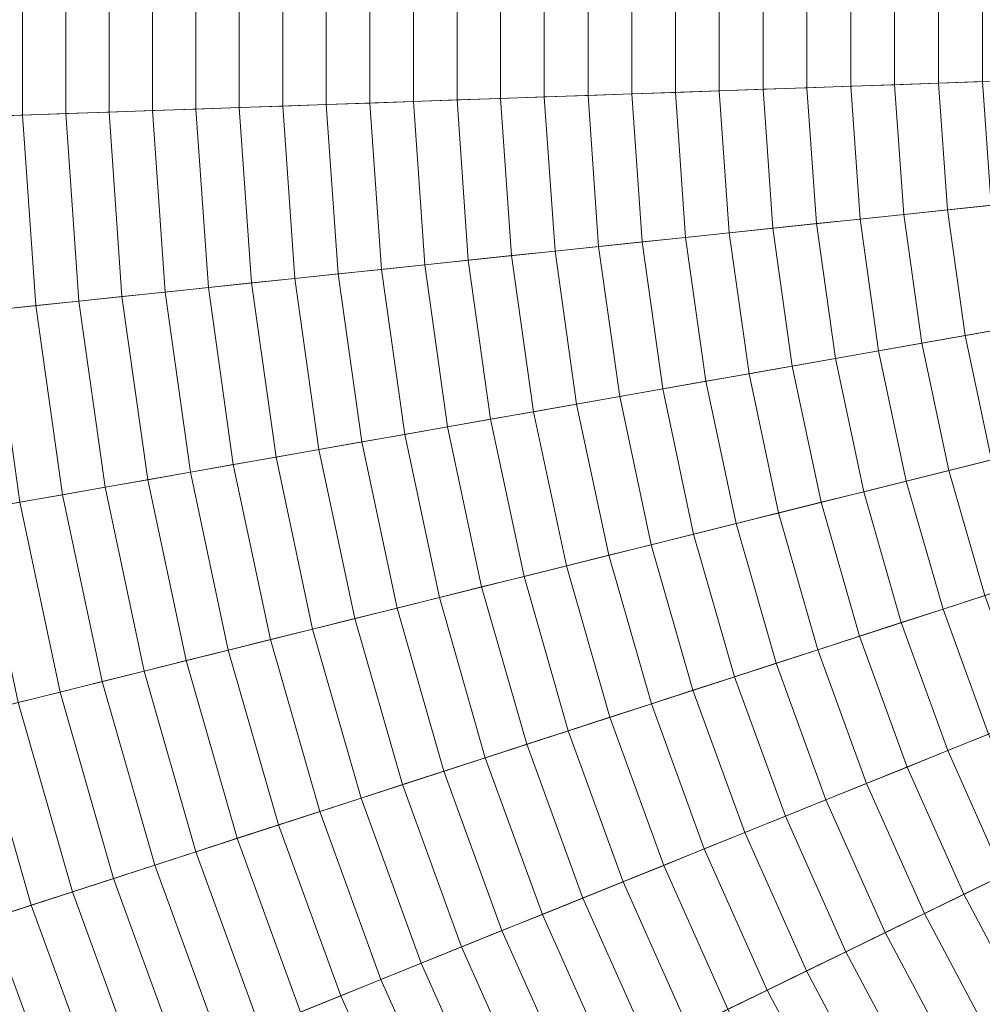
# Model space of a CAD drawing. Header units: centimetres. Extents: x -3.03 to 4.16, y -5.77 to 1.42.
# Tile 79 of 256: x -1.23 to -0.6, y -2.82 to -2.18. Entities that reach past the tile are written whole.
import ezdxf

# ---------------------------------------------------------------- set-up
doc = ezdxf.new("R2010")
doc.units = ezdxf.units.CM
doc.header["$LTSCALE"] = 2.54
doc.layers.add('Lucido design-1', color=7, linetype='Continuous')

# ---------------------------------------------------------------- blocks, each defined once
blk = doc.blocks.new('Gruppo-1')
at = {"color": 142, "linetype": 'Continuous', "lineweight": 9}
for points in [[(-3.03139, -2.05058, 37.14766), (-3.03139, -2.30176, 37.14766), (0.56288, -2.17625, 37.14766), (0.56288, -2.17609, 37.14766)], [(-1.22687, -2.1136, 38.02879), (-1.22687, -2.23875, 38.02879), (-1.25521, -2.23973, 38.02196), (-1.25521, -2.11261, 38.02196)], [(-1.1985, -2.11459, 38.03553), (-1.1985, -2.23775, 38.03553), (-1.22687, -2.23875, 38.02879), (-1.22687, -2.1136, 38.02879)], [(-1.1701, -2.11558, 38.04217), (-1.1701, -2.23676, 38.04217), (-1.1985, -2.23775, 38.03553), (-1.1985, -2.11459, 38.03553)], [(-1.14169, -2.11657, 38.04871), (-1.14169, -2.23577, 38.04871), (-1.1701, -2.23676, 38.04217), (-1.1701, -2.11558, 38.04217)], [(-1.11325, -2.11756, 38.05515), (-1.11325, -2.23478, 38.05515), (-1.14169, -2.23577, 38.04871), (-1.14169, -2.11657, 38.04871)], [(-1.08479, -2.11856, 38.0615), (-1.08479, -2.23378, 38.0615), (-1.11325, -2.23478, 38.05515), (-1.11325, -2.11756, 38.05515)], [(-1.0563, -2.11955, 38.06774), (-1.0563, -2.23279, 38.06774), (-1.08479, -2.23378, 38.0615), (-1.08479, -2.11856, 38.0615)], [(-1.0278, -2.12055, 38.07388), (-1.0278, -2.23179, 38.07388), (-1.0563, -2.23279, 38.06774), (-1.0563, -2.11955, 38.06774)], [(-0.99927, -2.12154, 38.07993), (-0.99927, -2.2308, 38.07993), (-1.0278, -2.23179, 38.07388), (-1.0278, -2.12055, 38.07388)], [(-0.97073, -2.12254, 38.08588), (-0.97073, -2.2298, 38.08588), (-0.99927, -2.2308, 38.07993), (-0.99927, -2.12154, 38.07993)], [(-0.94216, -2.12354, 38.09173), (-0.94216, -2.2288, 38.09173), (-0.97073, -2.2298, 38.08588), (-0.97073, -2.12254, 38.08588)], [(-0.91358, -2.12454, 38.09747), (-0.91358, -2.2278, 38.09747), (-0.94216, -2.2288, 38.09173), (-0.94216, -2.12354, 38.09173)], [(-0.88497, -2.12553, 38.10312), (-0.88497, -2.22681, 38.10312), (-0.91358, -2.2278, 38.09747), (-0.91358, -2.12454, 38.09747)], [(-0.85634, -2.12653, 38.10867), (-0.85634, -2.22581, 38.10867), (-0.88497, -2.22681, 38.10312), (-0.88497, -2.12553, 38.10312)], [(-0.8277, -2.12753, 38.11412), (-0.8277, -2.22481, 38.11412), (-0.85634, -2.22581, 38.10867), (-0.85634, -2.12653, 38.10867)], [(-0.79903, -2.12854, 38.11948), (-0.79903, -2.2238, 38.11948), (-0.8277, -2.22481, 38.11412), (-0.8277, -2.12753, 38.11412)], [(-0.77035, -2.12954, 38.12473), (-0.77035, -2.2228, 38.12473), (-0.79903, -2.2238, 38.11948), (-0.79903, -2.12854, 38.11948)], [(-0.74165, -2.13054, 38.12988), (-0.74165, -2.2218, 38.12988), (-0.77035, -2.2228, 38.12473), (-0.77035, -2.12954, 38.12473)], [(-0.71294, -2.13154, 38.13493), (-0.71294, -2.2208, 38.13493), (-0.74165, -2.2218, 38.12988), (-0.74165, -2.13054, 38.12988)], [(-0.6842, -2.13255, 38.13989), (-0.6842, -2.21979, 38.13989), (-0.71294, -2.2208, 38.13493), (-0.71294, -2.13154, 38.13493)], [(-0.65545, -2.13355, 38.14474), (-0.65545, -2.21879, 38.14474), (-0.6842, -2.21979, 38.13989), (-0.6842, -2.13255, 38.13989)], [(-0.62668, -2.13455, 38.14949), (-0.62668, -2.21779, 38.14949), (-0.65545, -2.21879, 38.14474), (-0.65545, -2.13355, 38.14474)], [(-0.59789, -2.13556, 38.15415), (-0.59789, -2.21678, 38.15415), (-0.62668, -2.21779, 38.14949), (-0.62668, -2.13455, 38.14949)], [(-3.03139, -2.30176, 37.14766), (-3.01387, -2.55233, 37.14766), (0.56289, -2.1764, 37.14766), (0.56288, -2.17625, 37.14766)], [(-3.01387, -2.55233, 37.14766), (-2.97891, -2.80107, 37.14766), (0.56291, -2.17655, 37.14766), (0.56289, -2.1764, 37.14766)], [(-2.97891, -2.80107, 37.14766), (-2.92669, -3.04676, 37.14766), (0.56294, -2.17669, 37.14766), (0.56291, -2.17655, 37.14766)], [(-2.92669, -3.04676, 37.14766), (-2.85746, -3.28821, 37.14766), (0.56298, -2.17684, 37.14766), (0.56294, -2.17669, 37.14766)], [(-2.85746, -3.28821, 37.14766), (-2.77155, -3.52424, 37.14766), (0.56304, -2.17698, 37.14766), (0.56298, -2.17684, 37.14766)], [(-2.77155, -3.52424, 37.14766), (-2.66938, -3.7537, 37.14766), (0.5631, -2.17712, 37.14766), (0.56304, -2.17698, 37.14766)], [(-2.66938, -3.7537, 37.14766), (-2.55146, -3.97548, 37.14766), (0.56317, -2.17725, 37.14766), (0.5631, -2.17712, 37.14766)], [(-2.55146, -3.97548, 37.14766), (-2.41836, -4.1885, 37.14766), (0.56325, -2.17738, 37.14766), (0.56317, -2.17725, 37.14766)], [(-2.41836, -4.1885, 37.14766), (-2.27072, -4.39171, 37.14766), (0.56334, -2.1775, 37.14766), (0.56325, -2.17738, 37.14766)], [(-2.27072, -4.39171, 37.14766), (-2.10926, -4.58412, 37.14766), (0.56343, -2.17762, 37.14766), (0.56334, -2.1775, 37.14766)], [(-2.10926, -4.58412, 37.14766), (-1.93478, -4.76481, 37.14766), (0.56354, -2.17773, 37.14766), (0.56343, -2.17762, 37.14766)], [(-1.93478, -4.76481, 37.14766), (-1.74811, -4.93288, 37.14766), (0.56365, -2.17783, 37.14766), (0.56354, -2.17773, 37.14766)], [(-1.74811, -4.93288, 37.14766), (-1.55018, -5.08752, 37.14766), (0.56377, -2.17792, 37.14766), (0.56365, -2.17783, 37.14766)], [(-1.55018, -5.08752, 37.14766), (-1.34194, -5.22798, 37.14766), (0.56389, -2.178, 37.14766), (0.56377, -2.17792, 37.14766)], [(-1.34194, -5.22798, 37.14766), (-1.12441, -5.35357, 37.14766), (0.56403, -2.17808, 37.14766), (0.56389, -2.178, 37.14766)], [(-1.12441, -5.35357, 37.14766), (-0.89865, -5.46368, 37.14766), (0.56416, -2.17815, 37.14766), (0.56403, -2.17808, 37.14766)], [(-0.89865, -5.46368, 37.14766), (-0.66576, -5.55777, 37.14766), (0.5643, -2.1782, 37.14766), (0.56416, -2.17815, 37.14766)], [(-0.66576, -5.55777, 37.14766), (-0.42688, -5.63539, 37.14766), (0.56444, -2.17825, 37.14766), (0.5643, -2.1782, 37.14766)], [(-0.6842, -2.21979, 38.13989), (-0.67811, -2.30683, 38.13989), (-0.70671, -2.30984, 38.13493), (-0.71294, -2.2208, 38.13493)], [(-0.65545, -2.21879, 38.14474), (-0.6495, -2.30382, 38.14474), (-0.67811, -2.30683, 38.13989), (-0.6842, -2.21979, 38.13989)], [(-0.62668, -2.21779, 38.14949), (-0.62087, -2.30081, 38.14949), (-0.6495, -2.30382, 38.14474), (-0.65545, -2.21879, 38.14474)], [(-0.59789, -2.21678, 38.15415), (-0.59223, -2.2978, 38.15415), (-0.62087, -2.30081, 38.14949), (-0.62668, -2.21779, 38.14949)], [(-0.85634, -2.22581, 38.10867), (-0.84942, -2.32484, 38.10867), (-0.8779, -2.32783, 38.10312), (-0.88497, -2.22681, 38.10312)], [(-0.8277, -2.22481, 38.11412), (-0.82091, -2.32184, 38.11412), (-0.84942, -2.32484, 38.10867), (-0.85634, -2.22581, 38.10867)], [(-0.79903, -2.2238, 38.11948), (-0.79239, -2.31884, 38.11948), (-0.82091, -2.32184, 38.11412), (-0.8277, -2.22481, 38.11412)], [(-0.77035, -2.2228, 38.12473), (-0.76385, -2.31584, 38.12473), (-0.79239, -2.31884, 38.11948), (-0.79903, -2.2238, 38.11948)], [(-0.74165, -2.2218, 38.12988), (-0.73529, -2.31284, 38.12988), (-0.76385, -2.31584, 38.12473), (-0.77035, -2.2228, 38.12473)], [(-0.71294, -2.2208, 38.13493), (-0.70671, -2.30984, 38.13493), (-0.73529, -2.31284, 38.12988), (-0.74165, -2.2218, 38.12988)], [(-1.0563, -2.23279, 38.06774), (-1.04841, -2.34575, 38.06774), (-1.07675, -2.34873, 38.0615), (-1.08479, -2.23378, 38.0615)], [(-1.0278, -2.23179, 38.07388), (-1.02004, -2.34277, 38.07388), (-1.04841, -2.34575, 38.06774), (-1.0563, -2.23279, 38.06774)], [(-0.99927, -2.2308, 38.07993), (-0.99165, -2.33979, 38.07993), (-1.02004, -2.34277, 38.07388), (-1.0278, -2.23179, 38.07388)], [(-0.97073, -2.2298, 38.08588), (-0.96325, -2.3368, 38.08588), (-0.99165, -2.33979, 38.07993), (-0.99927, -2.2308, 38.07993)], [(-0.94216, -2.2288, 38.09173), (-0.93482, -2.33381, 38.09173), (-0.96325, -2.3368, 38.08588), (-0.97073, -2.2298, 38.08588)], [(-0.91358, -2.2278, 38.09747), (-0.90637, -2.33082, 38.09747), (-0.93482, -2.33381, 38.09173), (-0.94216, -2.2288, 38.09173)], [(-0.88497, -2.22681, 38.10312), (-0.8779, -2.32783, 38.10312), (-0.90637, -2.33082, 38.09747), (-0.91358, -2.2278, 38.09747)], [(-1.22687, -2.23875, 38.02879), (-1.21814, -2.36359, 38.02879), (-1.24635, -2.36655, 38.02196), (-1.25521, -2.23973, 38.02196)], [(-1.1985, -2.23775, 38.03553), (-1.1899, -2.36062, 38.03553), (-1.21814, -2.36359, 38.02879), (-1.22687, -2.23875, 38.02879)], [(-1.1701, -2.23676, 38.04217), (-1.16165, -2.35765, 38.04217), (-1.1899, -2.36062, 38.03553), (-1.1985, -2.23775, 38.03553)], [(-1.14169, -2.23577, 38.04871), (-1.13337, -2.35468, 38.04871), (-1.16165, -2.35765, 38.04217), (-1.1701, -2.23676, 38.04217)], [(-1.11325, -2.23478, 38.05515), (-1.10507, -2.35171, 38.05515), (-1.13337, -2.35468, 38.04871), (-1.14169, -2.23577, 38.04871)], [(-1.08479, -2.23378, 38.0615), (-1.07675, -2.34873, 38.0615), (-1.10507, -2.35171, 38.05515), (-1.11325, -2.23478, 38.05515)], [(-0.62087, -2.30081, 38.14949), (-0.60929, -2.38324, 38.14949), (-0.63764, -2.38824, 38.14474), (-0.6495, -2.30382, 38.14474)], [(-0.59223, -2.2978, 38.15415), (-0.58093, -2.37823, 38.15415), (-0.60929, -2.38324, 38.14949), (-0.62087, -2.30081, 38.14949)], [(-0.70671, -2.30984, 38.13493), (-0.69429, -2.39822, 38.13493), (-0.72259, -2.40321, 38.12988), (-0.73529, -2.31284, 38.12988)], [(-0.67811, -2.30683, 38.13989), (-0.66597, -2.39323, 38.13989), (-0.69429, -2.39822, 38.13493), (-0.70671, -2.30984, 38.13493)], [(-0.6495, -2.30382, 38.14474), (-0.63764, -2.38824, 38.14474), (-0.66597, -2.39323, 38.13989), (-0.67811, -2.30683, 38.13989)], [(-0.76385, -2.31584, 38.12473), (-0.75087, -2.4082, 38.12473), (-0.77913, -2.41318, 38.11948), (-0.79239, -2.31884, 38.11948)], [(-0.73529, -2.31284, 38.12988), (-0.72259, -2.40321, 38.12988), (-0.75087, -2.4082, 38.12473), (-0.76385, -2.31584, 38.12473)], [(-0.82091, -2.32184, 38.11412), (-0.80738, -2.41816, 38.11412), (-0.8356, -2.42314, 38.10867), (-0.84942, -2.32484, 38.10867)], [(-0.79239, -2.31884, 38.11948), (-0.77913, -2.41318, 38.11948), (-0.80738, -2.41816, 38.11412), (-0.82091, -2.32184, 38.11412)], [(-0.8779, -2.32783, 38.10312), (-0.86381, -2.42812, 38.10312), (-0.892, -2.43309, 38.09747), (-0.90637, -2.33082, 38.09747)], [(-0.84942, -2.32484, 38.10867), (-0.8356, -2.42314, 38.10867), (-0.86381, -2.42812, 38.10312), (-0.8779, -2.32783, 38.10312)], [(-0.93482, -2.33381, 38.09173), (-0.92017, -2.43805, 38.09173), (-0.94832, -2.44302, 38.08588), (-0.96325, -2.3368, 38.08588)], [(-0.90637, -2.33082, 38.09747), (-0.892, -2.43309, 38.09747), (-0.92017, -2.43805, 38.09173), (-0.93482, -2.33381, 38.09173)], [(-0.99165, -2.33979, 38.07993), (-0.97645, -2.44798, 38.07993), (-1.00456, -2.45293, 38.07388), (-1.02004, -2.34277, 38.07388)], [(-0.96325, -2.3368, 38.08588), (-0.94832, -2.44302, 38.08588), (-0.97645, -2.44798, 38.07993), (-0.99165, -2.33979, 38.07993)], [(-1.07675, -2.34873, 38.0615), (-1.06071, -2.46283, 38.0615), (-1.08876, -2.46778, 38.05515), (-1.10507, -2.35171, 38.05515)], [(-1.04841, -2.34575, 38.06774), (-1.03265, -2.45789, 38.06774), (-1.06071, -2.46283, 38.0615), (-1.07675, -2.34873, 38.0615)], [(-1.02004, -2.34277, 38.07388), (-1.00456, -2.45293, 38.07388), (-1.03265, -2.45789, 38.06774), (-1.04841, -2.34575, 38.06774)], [(-1.13337, -2.35468, 38.04871), (-1.11678, -2.47272, 38.04871), (-1.14478, -2.47766, 38.04217), (-1.16165, -2.35765, 38.04217)], [(-1.10507, -2.35171, 38.05515), (-1.08876, -2.46778, 38.05515), (-1.11678, -2.47272, 38.04871), (-1.13337, -2.35468, 38.04871)], [(-1.1899, -2.36062, 38.03553), (-1.17276, -2.48259, 38.03553), (-1.20072, -2.48752, 38.02879), (-1.21814, -2.36359, 38.02879)], [(-1.16165, -2.35765, 38.04217), (-1.14478, -2.47766, 38.04217), (-1.17276, -2.48259, 38.03553), (-1.1899, -2.36062, 38.03553)], [(-1.24635, -2.36655, 38.02196), (-1.22865, -2.49245, 38.02196), (-1.25656, -2.49737, 38.01503), (-1.27453, -2.36952, 38.01503)], [(-1.21814, -2.36359, 38.02879), (-1.20072, -2.48752, 38.02879), (-1.22865, -2.49245, 38.02196), (-1.24635, -2.36655, 38.02196)], [(-0.58093, -2.37823, 38.15415), (-0.56404, -2.45768, 38.15415), (-0.59199, -2.46465, 38.14949), (-0.60929, -2.38324, 38.14949)], [(-0.60929, -2.38324, 38.14949), (-0.59199, -2.46465, 38.14949), (-0.61992, -2.47161, 38.14474), (-0.63764, -2.38824, 38.14474)], [(-0.66597, -2.39323, 38.13989), (-0.64783, -2.47857, 38.13989), (-0.67573, -2.48553, 38.13493), (-0.69429, -2.39822, 38.13493)], [(-0.63764, -2.38824, 38.14474), (-0.61992, -2.47161, 38.14474), (-0.64783, -2.47857, 38.13989), (-0.66597, -2.39323, 38.13989)], [(-0.69429, -2.39822, 38.13493), (-0.67573, -2.48553, 38.13493), (-0.70361, -2.49248, 38.12988), (-0.72259, -2.40321, 38.12988)], [(-0.72259, -2.40321, 38.12988), (-0.70361, -2.49248, 38.12988), (-0.73148, -2.49943, 38.12473), (-0.75087, -2.4082, 38.12473)], [(-0.77913, -2.41318, 38.11948), (-0.75932, -2.50637, 38.11948), (-0.78715, -2.51331, 38.11412), (-0.80738, -2.41816, 38.11412)], [(-0.75087, -2.4082, 38.12473), (-0.73148, -2.49943, 38.12473), (-0.75932, -2.50637, 38.11948), (-0.77913, -2.41318, 38.11948)], [(-0.80738, -2.41816, 38.11412), (-0.78715, -2.51331, 38.11412), (-0.81496, -2.52024, 38.10867), (-0.8356, -2.42314, 38.10867)], [(-0.8356, -2.42314, 38.10867), (-0.81496, -2.52024, 38.10867), (-0.84276, -2.52717, 38.10312), (-0.86381, -2.42812, 38.10312)], [(-0.86381, -2.42812, 38.10312), (-0.84276, -2.52717, 38.10312), (-0.87053, -2.5341, 38.09747), (-0.892, -2.43309, 38.09747)], [(-0.92017, -2.43805, 38.09173), (-0.89828, -2.54102, 38.09173), (-0.92602, -2.54793, 38.08588), (-0.94832, -2.44302, 38.08588)], [(-0.892, -2.43309, 38.09747), (-0.87053, -2.5341, 38.09747), (-0.89828, -2.54102, 38.09173), (-0.92017, -2.43805, 38.09173)], [(-0.94832, -2.44302, 38.08588), (-0.92602, -2.54793, 38.08588), (-0.95373, -2.55484, 38.07993), (-0.97645, -2.44798, 38.07993)], [(-0.97645, -2.44798, 38.07993), (-0.95373, -2.55484, 38.07993), (-0.98143, -2.56175, 38.07388), (-1.00456, -2.45293, 38.07388)], [(-1.03265, -2.45789, 38.06774), (-1.0091, -2.56865, 38.06774), (-1.03676, -2.57554, 38.0615), (-1.06071, -2.46283, 38.0615)], [(-1.00456, -2.45293, 38.07388), (-0.98143, -2.56175, 38.07388), (-1.0091, -2.56865, 38.06774), (-1.03265, -2.45789, 38.06774)], [(-1.06071, -2.46283, 38.0615), (-1.03676, -2.57554, 38.0615), (-1.06439, -2.58243, 38.05515), (-1.08876, -2.46778, 38.05515)], [(-0.59199, -2.46465, 38.14949), (-0.56904, -2.54466, 38.14949), (-0.59642, -2.55355, 38.14474), (-0.61992, -2.47161, 38.14474)], [(-1.08876, -2.46778, 38.05515), (-1.06439, -2.58243, 38.05515), (-1.092, -2.58932, 38.04871), (-1.11678, -2.47272, 38.04871)], [(-1.14478, -2.47766, 38.04217), (-1.11959, -2.5962, 38.04217), (-1.14715, -2.60307, 38.03553), (-1.17276, -2.48259, 38.03553)], [(-1.11678, -2.47272, 38.04871), (-1.092, -2.58932, 38.04871), (-1.11959, -2.5962, 38.04217), (-1.14478, -2.47766, 38.04217)], [(-0.61992, -2.47161, 38.14474), (-0.59642, -2.55355, 38.14474), (-0.62378, -2.56244, 38.13989), (-0.64783, -2.47857, 38.13989)], [(-1.17276, -2.48259, 38.03553), (-1.14715, -2.60307, 38.03553), (-1.1747, -2.60994, 38.02879), (-1.20072, -2.48752, 38.02879)], [(-0.64783, -2.47857, 38.13989), (-0.62378, -2.56244, 38.13989), (-0.65113, -2.57133, 38.13493), (-0.67573, -2.48553, 38.13493)], [(-1.20072, -2.48752, 38.02879), (-1.1747, -2.60994, 38.02879), (-1.20222, -2.6168, 38.02196), (-1.22865, -2.49245, 38.02196)], [(-0.67573, -2.48553, 38.13493), (-0.65113, -2.57133, 38.13493), (-0.67846, -2.58021, 38.12988), (-0.70361, -2.49248, 38.12988)], [(-1.22865, -2.49245, 38.02196), (-1.20222, -2.6168, 38.02196), (-1.22972, -2.62365, 38.01503), (-1.25656, -2.49737, 38.01503)], [(-0.70361, -2.49248, 38.12988), (-0.67846, -2.58021, 38.12988), (-0.70577, -2.58908, 38.12473), (-0.73148, -2.49943, 38.12473)], [(-0.73148, -2.49943, 38.12473), (-0.70577, -2.58908, 38.12473), (-0.73306, -2.59795, 38.11948), (-0.75932, -2.50637, 38.11948)], [(-0.75932, -2.50637, 38.11948), (-0.73306, -2.59795, 38.11948), (-0.76034, -2.60681, 38.11412), (-0.78715, -2.51331, 38.11412)], [(-0.78715, -2.51331, 38.11412), (-0.76034, -2.60681, 38.11412), (-0.7876, -2.61567, 38.10867), (-0.81496, -2.52024, 38.10867)], [(-0.81496, -2.52024, 38.10867), (-0.7876, -2.61567, 38.10867), (-0.81484, -2.62452, 38.10312), (-0.84276, -2.52717, 38.10312)], [(-0.84276, -2.52717, 38.10312), (-0.81484, -2.62452, 38.10312), (-0.84206, -2.63337, 38.09747), (-0.87053, -2.5341, 38.09747)], [(-0.87053, -2.5341, 38.09747), (-0.84206, -2.63337, 38.09747), (-0.86927, -2.64221, 38.09173), (-0.89828, -2.54102, 38.09173)], [(-0.89828, -2.54102, 38.09173), (-0.86927, -2.64221, 38.09173), (-0.89645, -2.65104, 38.08588), (-0.92602, -2.54793, 38.08588)], [(-0.92602, -2.54793, 38.08588), (-0.89645, -2.65104, 38.08588), (-0.92362, -2.65986, 38.07993), (-0.95373, -2.55484, 38.07993)], [(-0.95373, -2.55484, 38.07993), (-0.92362, -2.65986, 38.07993), (-0.95076, -2.66869, 38.07388), (-0.98143, -2.56175, 38.07388)], [(-0.59642, -2.55355, 38.14474), (-0.56727, -2.63365, 38.14474), (-0.59394, -2.64443, 38.13989), (-0.62378, -2.56244, 38.13989)], [(-0.98143, -2.56175, 38.07388), (-0.95076, -2.66869, 38.07388), (-0.97789, -2.6775, 38.06774), (-1.0091, -2.56865, 38.06774)], [(-0.62378, -2.56244, 38.13989), (-0.59394, -2.64443, 38.13989), (-0.6206, -2.6552, 38.13493), (-0.65113, -2.57133, 38.13493)], [(-1.0091, -2.56865, 38.06774), (-0.97789, -2.6775, 38.06774), (-1.005, -2.68631, 38.0615), (-1.03676, -2.57554, 38.0615)], [(-0.65113, -2.57133, 38.13493), (-0.6206, -2.6552, 38.13493), (-0.64724, -2.66596, 38.12988), (-0.67846, -2.58021, 38.12988)], [(-1.03676, -2.57554, 38.0615), (-1.005, -2.68631, 38.0615), (-1.03208, -2.69511, 38.05515), (-1.06439, -2.58243, 38.05515)], [(-0.67846, -2.58021, 38.12988), (-0.64724, -2.66596, 38.12988), (-0.67387, -2.67672, 38.12473), (-0.70577, -2.58908, 38.12473)], [(-1.06439, -2.58243, 38.05515), (-1.03208, -2.69511, 38.05515), (-1.05914, -2.7039, 38.04871), (-1.092, -2.58932, 38.04871)], [(-1.092, -2.58932, 38.04871), (-1.05914, -2.7039, 38.04871), (-1.08618, -2.71269, 38.04217), (-1.11959, -2.5962, 38.04217)], [(-0.70577, -2.58908, 38.12473), (-0.67387, -2.67672, 38.12473), (-0.70048, -2.68747, 38.11948), (-0.73306, -2.59795, 38.11948)], [(-1.11959, -2.5962, 38.04217), (-1.08618, -2.71269, 38.04217), (-1.1132, -2.72147, 38.03553), (-1.14715, -2.60307, 38.03553)], [(-0.73306, -2.59795, 38.11948), (-0.70048, -2.68747, 38.11948), (-0.72707, -2.69822, 38.11412), (-0.76034, -2.60681, 38.11412)], [(-1.14715, -2.60307, 38.03553), (-1.1132, -2.72147, 38.03553), (-1.1402, -2.73024, 38.02879), (-1.1747, -2.60994, 38.02879)], [(-0.76034, -2.60681, 38.11412), (-0.72707, -2.69822, 38.11412), (-0.75365, -2.70895, 38.10867), (-0.7876, -2.61567, 38.10867)], [(-1.1747, -2.60994, 38.02879), (-1.1402, -2.73024, 38.02879), (-1.16718, -2.739, 38.02196), (-1.20222, -2.6168, 38.02196)], [(-1.20222, -2.6168, 38.02196), (-1.16718, -2.739, 38.02196), (-1.19413, -2.74776, 38.01503), (-1.22972, -2.62365, 38.01503)], [(-0.7876, -2.61567, 38.10867), (-0.75365, -2.70895, 38.10867), (-0.7802, -2.71968, 38.10312), (-0.81484, -2.62452, 38.10312)], [(-1.22972, -2.62365, 38.01503), (-1.19413, -2.74776, 38.01503), (-1.22107, -2.75651, 38.008), (-1.2572, -2.63051, 38.008)], [(-0.81484, -2.62452, 38.10312), (-0.7802, -2.71968, 38.10312), (-0.80674, -2.73041, 38.09747), (-0.84206, -2.63337, 38.09747)], [(-1.2572, -2.63051, 38.008), (-1.22107, -2.75651, 38.008), (-1.24798, -2.76525, 38.00087), (-1.28465, -2.63735, 38.00087)], [(-0.84206, -2.63337, 38.09747), (-0.80674, -2.73041, 38.09747), (-0.83327, -2.74112, 38.09173), (-0.86927, -2.64221, 38.09173)], [(-0.86927, -2.64221, 38.09173), (-0.83327, -2.74112, 38.09173), (-0.85977, -2.75183, 38.08588), (-0.89645, -2.65104, 38.08588)], [(-0.59394, -2.64443, 38.13989), (-0.55845, -2.72414, 38.13989), (-0.5843, -2.73674, 38.13493), (-0.6206, -2.6552, 38.13493)], [(-0.89645, -2.65104, 38.08588), (-0.85977, -2.75183, 38.08588), (-0.88625, -2.76253, 38.07993), (-0.92362, -2.65986, 38.07993)], [(-0.6206, -2.6552, 38.13493), (-0.5843, -2.73674, 38.13493), (-0.61012, -2.74934, 38.12988), (-0.64724, -2.66596, 38.12988)], [(-0.92362, -2.65986, 38.07993), (-0.88625, -2.76253, 38.07993), (-0.91272, -2.77322, 38.07388), (-0.95076, -2.66869, 38.07388)], [(-0.95076, -2.66869, 38.07388), (-0.91272, -2.77322, 38.07388), (-0.93916, -2.78391, 38.06774), (-0.97789, -2.6775, 38.06774)], [(-0.64724, -2.66596, 38.12988), (-0.61012, -2.74934, 38.12988), (-0.63593, -2.76192, 38.12473), (-0.67387, -2.67672, 38.12473)], [(-0.97789, -2.6775, 38.06774), (-0.93916, -2.78391, 38.06774), (-0.96559, -2.79458, 38.0615), (-1.005, -2.68631, 38.0615)], [(-0.67387, -2.67672, 38.12473), (-0.63593, -2.76192, 38.12473), (-0.66173, -2.77451, 38.11948), (-0.70048, -2.68747, 38.11948)], [(-1.005, -2.68631, 38.0615), (-0.96559, -2.79458, 38.0615), (-0.99199, -2.80525, 38.05515), (-1.03208, -2.69511, 38.05515)], [(-0.70048, -2.68747, 38.11948), (-0.66173, -2.77451, 38.11948), (-0.68751, -2.78708, 38.11412), (-0.72707, -2.69822, 38.11412)], [(-1.03208, -2.69511, 38.05515), (-0.99199, -2.80525, 38.05515), (-1.01837, -2.81591, 38.04871), (-1.05914, -2.7039, 38.04871)], [(-0.72707, -2.69822, 38.11412), (-0.68751, -2.78708, 38.11412), (-0.71327, -2.79964, 38.10867), (-0.75365, -2.70895, 38.10867)], [(-1.05914, -2.7039, 38.04871), (-1.01837, -2.81591, 38.04871), (-1.04474, -2.82656, 38.04217), (-1.08618, -2.71269, 38.04217)], [(-0.75365, -2.70895, 38.10867), (-0.71327, -2.79964, 38.10867), (-0.73901, -2.8122, 38.10312), (-0.7802, -2.71968, 38.10312)], [(-1.08618, -2.71269, 38.04217), (-1.04474, -2.82656, 38.04217), (-1.07108, -2.83721, 38.03553), (-1.1132, -2.72147, 38.03553)], [(-1.1132, -2.72147, 38.03553), (-1.07108, -2.83721, 38.03553), (-1.0974, -2.84784, 38.02879), (-1.1402, -2.73024, 38.02879)], [(-0.7802, -2.71968, 38.10312), (-0.73901, -2.8122, 38.10312), (-0.76474, -2.82475, 38.09747), (-0.80674, -2.73041, 38.09747)], [(-1.1402, -2.73024, 38.02879), (-1.0974, -2.84784, 38.02879), (-1.1237, -2.85846, 38.02196), (-1.16718, -2.739, 38.02196)], [(-0.80674, -2.73041, 38.09747), (-0.76474, -2.82475, 38.09747), (-0.79045, -2.83729, 38.09173), (-0.83327, -2.74112, 38.09173)], [(-1.16718, -2.739, 38.02196), (-1.1237, -2.85846, 38.02196), (-1.14998, -2.86908, 38.01503), (-1.19413, -2.74776, 38.01503)], [(-0.83327, -2.74112, 38.09173), (-0.79045, -2.83729, 38.09173), (-0.81614, -2.84982, 38.08588), (-0.85977, -2.75183, 38.08588)], [(-0.5843, -2.73674, 38.13493), (-0.54239, -2.81555, 38.13493), (-0.56728, -2.82992, 38.12988), (-0.61012, -2.74934, 38.12988)], [(-1.19413, -2.74776, 38.01503), (-1.14998, -2.86908, 38.01503), (-1.17623, -2.87969, 38.008), (-1.22107, -2.75651, 38.008)], [(-0.85977, -2.75183, 38.08588), (-0.81614, -2.84982, 38.08588), (-0.84181, -2.86234, 38.07993), (-0.88625, -2.76253, 38.07993)], [(-0.61012, -2.74934, 38.12988), (-0.56728, -2.82992, 38.12988), (-0.59215, -2.84427, 38.12473), (-0.63593, -2.76192, 38.12473)], [(-1.22107, -2.75651, 38.008), (-1.17623, -2.87969, 38.008), (-1.20247, -2.89029, 38.00087), (-1.24798, -2.76525, 38.00087)], [(-0.63593, -2.76192, 38.12473), (-0.59215, -2.84427, 38.12473), (-0.617, -2.85862, 38.11948), (-0.66173, -2.77451, 38.11948)], [(-1.24798, -2.76525, 38.00087), (-1.20247, -2.89029, 38.00087), (-1.22868, -2.90088, 37.99364), (-1.27486, -2.77399, 37.99364)], [(-0.88625, -2.76253, 38.07993), (-0.84181, -2.86234, 38.07993), (-0.86747, -2.87485, 38.07388), (-0.91272, -2.77322, 38.07388)], [(-0.91272, -2.77322, 38.07388), (-0.86747, -2.87485, 38.07388), (-0.8931, -2.88735, 38.06774), (-0.93916, -2.78391, 38.06774)], [(-0.66173, -2.77451, 38.11948), (-0.617, -2.85862, 38.11948), (-0.64184, -2.87296, 38.11412), (-0.68751, -2.78708, 38.11412)], [(-0.93916, -2.78391, 38.06774), (-0.8931, -2.88735, 38.06774), (-0.91872, -2.89985, 38.0615), (-0.96559, -2.79458, 38.0615)], [(-0.68751, -2.78708, 38.11412), (-0.64184, -2.87296, 38.11412), (-0.66666, -2.8873, 38.10867), (-0.71327, -2.79964, 38.10867)], [(-0.96559, -2.79458, 38.0615), (-0.91872, -2.89985, 38.0615), (-0.94431, -2.91233, 38.05515), (-0.99199, -2.80525, 38.05515)], [(-0.71327, -2.79964, 38.10867), (-0.66666, -2.8873, 38.10867), (-0.69147, -2.90162, 38.10312), (-0.73901, -2.8122, 38.10312)], [(-0.99199, -2.80525, 38.05515), (-0.94431, -2.91233, 38.05515), (-0.96989, -2.92481, 38.04871), (-1.01837, -2.81591, 38.04871)], [(-0.73901, -2.8122, 38.10312), (-0.69147, -2.90162, 38.10312), (-0.71626, -2.91593, 38.09747), (-0.76474, -2.82475, 38.09747)], [(-1.01837, -2.81591, 38.04871), (-0.96989, -2.92481, 38.04871), (-0.99545, -2.93727, 38.04217), (-1.04474, -2.82656, 38.04217)]]:
    blk.add_3dface(points, dxfattribs=at)

msp = doc.modelspace()

# ---------------------------------------------------------------- block references
at = {"layer": 'Lucido design-1', "color": 7}
msp.add_blockref('Gruppo-1', (0, 0), dxfattribs=at)

doc.saveas('drawing.dxf')
